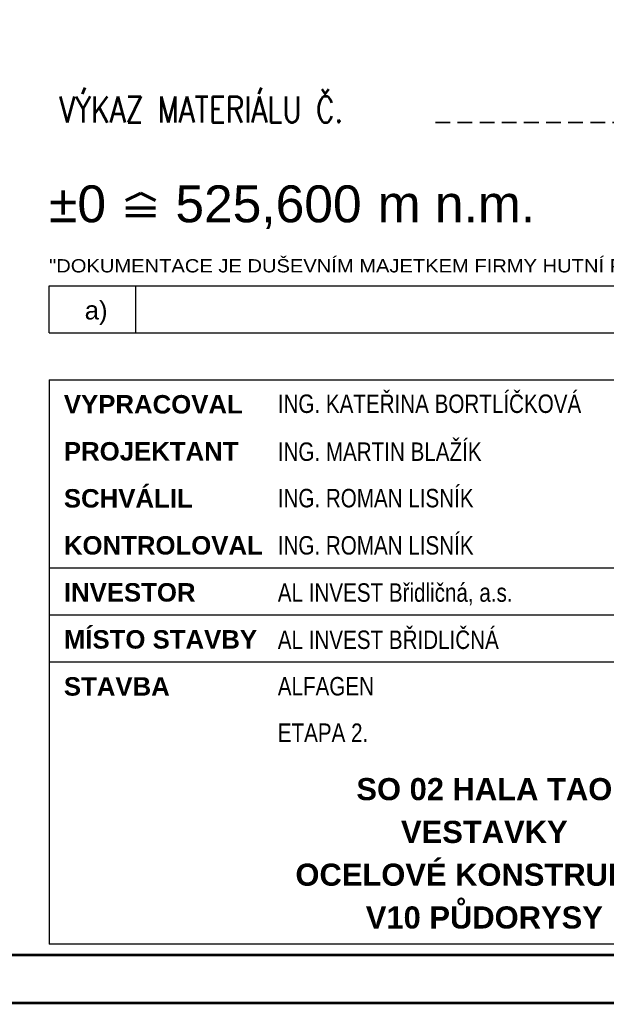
# Paper-space layout 'Layout1' of a CAD drawing. Extents: x -2 to 1033, y -36 to 596.
# Tile 25 of 56: x 657 to 737, y 0 to 133. Entities that reach past the tile are written whole.
import ezdxf
from ezdxf.enums import TextEntityAlignment as Align

# ---------------------------------------------------------------- set-up
doc = ezdxf.new("R2010")
doc.units = 0
doc.linetypes.add('SKRYTÁOK1', pattern=[3, 2, -1])
doc.layers.get('DEFPOINTS').update_dxf_attribs({"color": 132, "linetype": 'CONTINUOUS'})
doc.layers.add('RAMECEK_HP', color=251, linetype='CONTINUOUS')
doc.layers.add('RAZITKO_HP', color=222, linetype='CONTINUOUS')
doc.layers.add('SS_TEXT35', color=2, linetype='CONTINUOUS', lineweight=35)
doc.styles.add('RAZITKO_HP_ARIAL', font='arial.ttf')
doc.styles.add('RAZITKO_HP_ARIAL_B', font='arialbd.ttf')
doc.styles.add('RAZITKO_HP_ARIAL_N', font='arial.ttf', dxfattribs={"width": 0.8})
doc.styles.add('ROMANS', font='romans.shx', dxfattribs={"width": 0.8})

# ---------------------------------------------------------------- blocks, each defined once
blk = doc.blocks.new('*U6')
at = {"layer": 'DEFPOINTS'}
blk.add_lwpolyline([(841, 0), (631, 0), (631, 297), (841, 297)], close=True, dxfattribs=at)
at = {"layer": 'RAMECEK_HP', "lineweight": 35, "const_width": 0.35}
for points in [[(0, 594), (0, 0), (841, 0), (841, 594)], [(6.5, 587.5), (6.5, 6.5), (834.5, 6.5), (834.5, 587.5)]]:
    blk.add_lwpolyline(points, close=True, dxfattribs=at)
at = {"layer": 'DEFPOINTS', "style": 'ROMANS', "width": 0.8}
blk.add_attdef('TISK', text='', height=10, dxfattribs=at).set_placement((841, -33), align=Align.RIGHT)
blk = doc.blocks.new('0_HP')
at = {"layer": 'RAZITKO_HP', "lineweight": 70}
for p, q in [((-166.58, 105.79), (-164.58, 106.79)), ((-164.58, 106.79), (-162.58, 105.79)), ((-166.58, 104.79), (-162.58, 104.79)), ((-166.58, 103.79), (-162.58, 103.79))]:
    blk.add_line(p, q, dxfattribs=at)
at = {"layer": 'RAZITKO_HP', "lineweight": 70, "style": 'RAZITKO_HP_ARIAL'}
blk.add_text('%%P0', height=5, dxfattribs=at).set_placement((-177, 102.85))
blk = doc.blocks.new('text_HP')
at = {"layer": 'RAZITKO_HP', "lineweight": 25}
blk.add_line((-177, 94.25), (-5, 94.25), dxfattribs=at)
at = {"layer": 'RAZITKO_HP', "lineweight": 18, "style": 'RAZITKO_HP_ARIAL', "width": 1.085}
blk.add_text('"DOKUMENTACE JE DUŠEVNÍM MAJETKEM FIRMY HUTNÍ PROJEKT Frýdek-Místek a.s. A NESMÍ BÝT POUŽITA BEZ JEJÍHO VĚDOMÍ."', height=1.8, dxfattribs=at).set_placement((-177, 96.05))

psp = doc.layouts.get("Layout1")

# ---------------------------------------------------------------- linework, layer by layer
at = {"layer": 'RAZITKO_HP', "lineweight": 25}
for p, q in [((661, 90.875), (661, 97.25)), ((672.75, 90.875), (672.75, 97.25)), ((661, 90.875), (833, 90.875)), ((661, 84.5), (778, 84.5)), ((661, 84.5), (661, 8)), ((661, 59), (778, 59)), ((661, 52.625), (778, 52.625)), ((661, 46.25), (778, 46.25)), ((778, 8), (661, 8))]:
    psp.add_line(p, q, dxfattribs=at)
at = {"layer": 'SS_TEXT35', "linetype": 'SKRYTÁOK1'}
psp.add_line((713.3734, 119.3925), (793.3734, 119.3925), dxfattribs=at)

# ---------------------------------------------------------------- block references
at = {"layer": 'RAMECEK_HP'}
psp.add_blockref('*U6', (0, 0), dxfattribs=at)
at = {"layer": 'RAZITKO_HP'}
for name in ['0_HP', 'text_HP']:
    psp.add_blockref(name, (838, 3), dxfattribs=at)

# ---------------------------------------------------------------- texts
at = {"layer": 'RAZITKO_HP', "lineweight": 70, "style": 'RAZITKO_HP_ARIAL'}
for s, p in [('525,600', (678.1198, 105.85)), ('m n.m.', (705.5454, 105.85))]:
    psp.add_text(s, height=5, dxfattribs=at).set_placement(p)
at = {"layer": 'RAZITKO_HP', "lineweight": 25, "style": 'RAZITKO_HP_ARIAL'}
psp.add_text('a)', height=2.5, dxfattribs=at).set_placement((667.375, 92.675), align=Align.CENTER)
at = {"layer": 'RAZITKO_HP', "style": 'RAZITKO_HP_ARIAL_N', "width": 0.8}
for s, p in [('ING. KATEŘINA BORTLÍČKOVÁ', (692, 80)), ('ING. MARTIN BLAŽÍK', (692, 73.5)), ('ING. ROMAN LISNÍK', (692, 67.2)), ('ING. ROMAN LISNÍK', (692, 60.8)), ('AL INVEST Břidličná, a.s.', (692, 54.4)), ('AL INVEST BŘIDLIČNÁ', (692, 48)), ('ALFAGEN', (692, 41.7)), ('ETAPA 2.', (692, 35.4))]:
    psp.add_text(s, height=2.5, dxfattribs=at).set_placement(p)
at = {"layer": 'RAZITKO_HP', "lineweight": 35, "style": 'RAZITKO_HP_ARIAL_B'}
for s, p in [('VYPRACOVAL', (663, 79.925)), ('PROJEKTANT', (663, 73.55)), ('SCHVÁLIL', (663, 67.175)), ('KONTROLOVAL', (663, 60.8)), ('INVESTOR', (663, 54.425)), ('MÍSTO STAVBY', (663, 48.05)), ('STAVBA', (663, 41.675))]:
    psp.add_text(s, height=2.5, dxfattribs=at).set_placement(p)
at = {"layer": 'RAZITKO_HP', "style": 'RAZITKO_HP_ARIAL_B'}
for s, p in [('SO 02 HALA TAO', (720, 29)), ('VESTAVKY', (720, 23.2)), ('OCELOVÉ KONSTRUKCE', (720, 17.4)), ('V10 PŮDORYSY', (720, 11.6))]:
    psp.add_text(s, height=3, dxfattribs=at).set_placement(p, align=Align.MIDDLE_CENTER)
at = {"layer": 'SS_TEXT35', "style": 'ROMANS', "width": 0.8}
psp.add_text('VÝKAZ MATERIÁLU Č.', height=3.5, dxfattribs=at).set_placement((662.3734, 119.3925))

doc.saveas('drawing.dxf')
